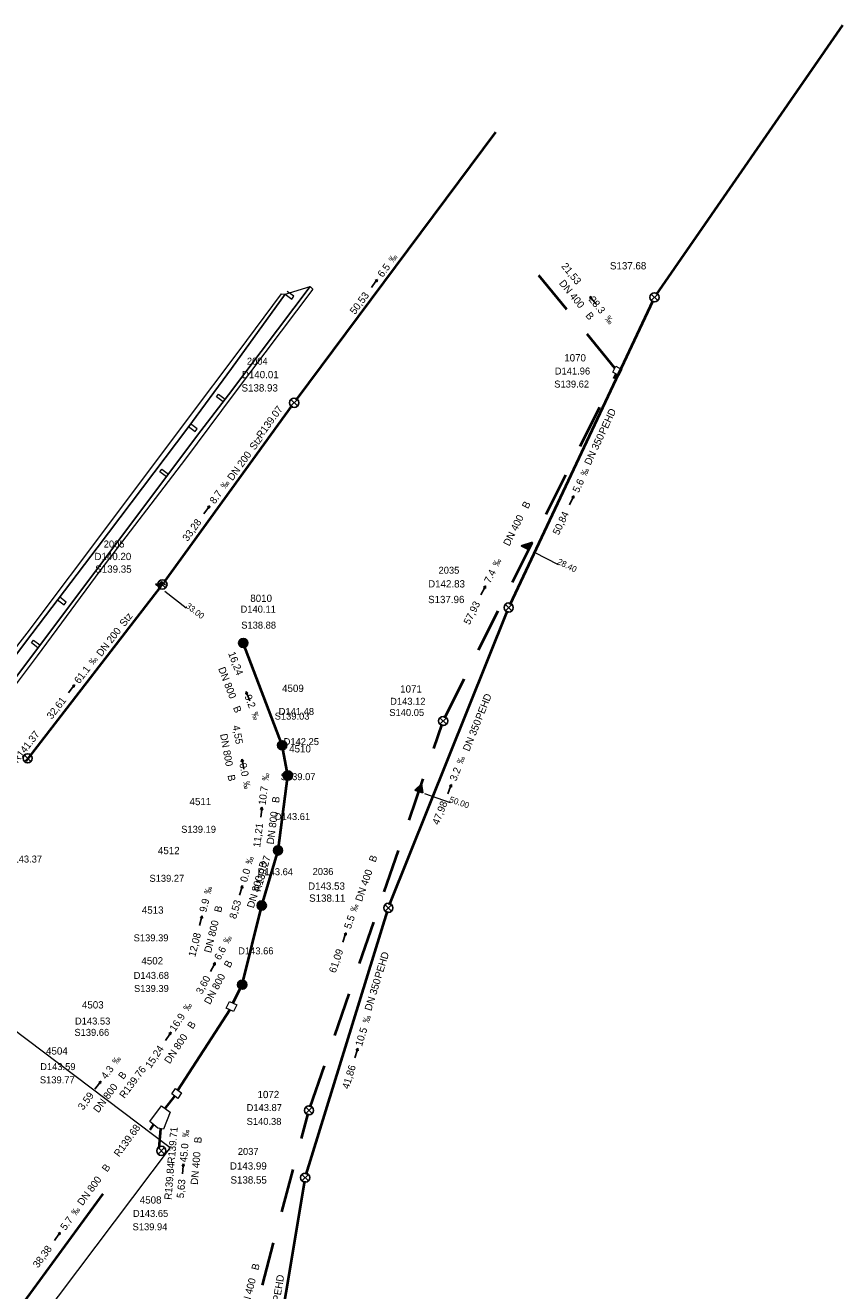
# Model space of a CAD drawing. Header units: millimetres. Extents: x 3490434 to 3491273, y 5754222 to 5754907.
# Tile 17 of 17: x 3491152 to 3491273, y 5754719 to 5754907. Entities that reach past the tile are written whole.
import ezdxf

# ---------------------------------------------------------------- set-up
doc = ezdxf.new("R2010")
doc.units = ezdxf.units.MM
for name, color, linetype in [('Default_kanal_anschluss_l', 7, 'Continuous'), ('Default_kanal_anschluss_s', 7, 'Continuous'), ('Default_kanal_anschluss_t', 7, 'Continuous'), ('Default_kanal_haltungen_l', 7, 'Continuous'), ('Default_kanal_haltungen_s', 7, 'Continuous'), ('Default_kanal_haltungen_t', 7, 'Continuous'), ('Default_kanal_schacht_f', 7, 'Continuous'), ('Default_kanal_schacht_s', 7, 'Continuous'), ('Default_kanal_schacht_t', 7, 'Continuous'), ('Default_topo_gewaesser_l', 7, 'Continuous'), ('Default_topo_gewaesser_pl', 7, 'Continuous')]:
    doc.layers.add(name, color=color, linetype=linetype)
doc.styles.get("Standard").update_dxf_attribs({"font": 'ARIALN.TTF'})

# ---------------------------------------------------------------- blocks, each defined once
blk = doc.blocks.new('Schacht 1001')
at = {"color": 254, "true_color": 0xd3d3d3}
for p, q in [((0.35, 0.35), (-0.35, -0.35)), ((-0.35, 0.35), (0.35, -0.35))]:
    blk.add_line(p, q, dxfattribs=at)
blk.add_circle((0, 0), 0.5, dxfattribs=at)
blk = doc.blocks.new('Schacht 1500')
at = {"true_color": 0xd3d3d3}
h = blk.add_hatch(color=254, dxfattribs=at)
edge = h.paths.add_edge_path()
edge.add_arc((0, 0), 0.5, 0, 360)
at = {"color": 254, "true_color": 0xd3d3d3}
blk.add_circle((0, 0), 0.5, dxfattribs=at)
blk = doc.blocks.new('Schacht 1501')
at = {"true_color": 0xd3d3d3}
h = blk.add_hatch(color=254, dxfattribs=at)
edge = h.paths.add_edge_path()
edge.add_arc((0, 0), 0.5, 0, 360)
at = {"color": 254, "true_color": 0xd3d3d3}
blk.add_circle((0, 0), 0.5, dxfattribs=at)
blk = doc.blocks.new('Promille Kanalhaltung')
at = {"color": 254, "true_color": 0xd3d3d3, "insert": (-1.05, 0), "char_height": 1, "attachment_point": 1, "rotation": 90}
blk.add_mtext_dynamic_manual_height_columns('‰', width=1.5118, gutter_width=12.5, heights=[0], dxfattribs=at)
blk = doc.blocks.new('Fließrichtung Kanalhaltung')
at = {"true_color": 0xd3d3d3}
blk.add_hatch(color=254, dxfattribs=at).paths.add_polyline_path([(0.23, 0.5), (-0.22, 0.5), (0, 0)])
at = {"color": 254, "true_color": 0xd3d3d3}
for p, q in [((0, 0), (-0.22, 0.5)), ((0.23, 0.5), (-0.22, 0.5)), ((0, 2.15), (0, 0.5)), ((0.23, 0.5), (0, 0))]:
    blk.add_line(p, q, dxfattribs=at)
blk = doc.blocks.new('Einlass links')
at = {"true_color": 0xd3d3d3}
blk.add_hatch(color=254, dxfattribs=at).paths.add_polyline_path([(0, 0.62), (0, 0), (-0.62, 0)])
at = {"color": 254, "true_color": 0xd3d3d3}
for p, q in [((-0.62, 0), (0, 0.62)), ((0, 0), (-0.62, 0)), ((0, 0.62), (0, 0))]:
    blk.add_line(p, q, dxfattribs=at)
blk = doc.blocks.new('Einlass oben')
at = {"true_color": 0xd3d3d3}
blk.add_hatch(color=254, dxfattribs=at).paths.add_polyline_path([(0, 0.62), (-0.31, 0), (0.31, 0)])
at = {"color": 254, "true_color": 0xd3d3d3}
for p, q in [((-0.31, 0), (0, 0.62)), ((-0.31, 0), (0.31, 0)), ((0, 0.62), (0.31, 0))]:
    blk.add_line(p, q, dxfattribs=at)
blk = doc.blocks.new('Einlass rechts verdeckelt')
at = {"true_color": 0xd3d3d3}
blk.add_hatch(color=254, dxfattribs=at).paths.add_polyline_path([(-0.62, 0), (0, 0), (0, 0.62)])
at = {"color": 254, "true_color": 0xd3d3d3}
for p, q in [((0, 0.62), (-0.62, 0)), ((-0.62, 0), (0, 0)), ((-0.31, 0.62), (0.31, 0.62)), ((0, 0), (0, 0.62))]:
    blk.add_line(p, q, dxfattribs=at)

msp = doc.modelspace()

# ---------------------------------------------------------------- linework, layer by layer
at = {"layer": 'Default_kanal_anschluss_l', "color": 152, "lineweight": 13, "true_color": 0x006eb4}
for points in [[(3491226.97, 5754828.95), (3491230.55, 5754827.16)], [(3491210.73, 5754793.15), (3491214.51, 5754791.85)]]:
    msp.add_lwpolyline(points, dxfattribs=at)
at = {"layer": 'Default_kanal_anschluss_l', "color": 13, "lineweight": 13, "true_color": 0xbe6e6e}
msp.add_lwpolyline([(3491172.21, 5754823.17), (3491175.38, 5754820.72)], dxfattribs=at)
at = {"layer": 'Default_kanal_haltungen_l', "color": 13, "lineweight": 40, "true_color": 0xbe6e6e}
for points in [[(3491245.1, 5754867.18), (3491272.73, 5754907.12)], [(3491191.69, 5754851.53), (3491221.27, 5754891.27)], [(3491223.4, 5754821.2), (3491244.6, 5754866.31)], [(3491172.15, 5754824.58), (3491191.1, 5754850.73)], [(3491151.63, 5754797.98), (3491171.55, 5754823.78)], [(3491205.55, 5754776.67), (3491223, 5754820.28)], [(3491193.18, 5754736.67), (3491205.22, 5754775.73)], [(3491184.6, 5754685.71), (3491192.95, 5754735.7)]]:
    msp.add_lwpolyline(points, dxfattribs=at)
at = {"layer": 'Default_kanal_haltungen_l', "color": 152, "lineweight": 40, "true_color": 0x006eb4}
for points in [[(3491231.81, 5754864.97), (3491227.69, 5754870)], [(3491238.95, 5754856.26), (3491234.82, 5754861.29)], [(3491238.83, 5754854.75), (3491239.16, 5754855.39)], [(3491233.81, 5754844.67), (3491236.71, 5754850.5)], [(3491228.78, 5754834.6), (3491231.69, 5754840.42)], [(3491223.76, 5754824.53), (3491226.66, 5754830.35)], [(3491218.73, 5754814.46), (3491221.64, 5754820.28)], [(3491213.71, 5754804.38), (3491216.61, 5754810.2)], [(3491212.08, 5754799.86), (3491213.33, 5754803.46)], [(3491208.42, 5754789.21), (3491210.54, 5754795.37)], [(3491204.75, 5754778.57), (3491206.87, 5754784.72)], [(3491201.08, 5754767.93), (3491203.2, 5754774.08)], [(3491197.41, 5754757.29), (3491199.53, 5754763.44)], [(3491193.75, 5754746.64), (3491195.87, 5754752.79)], [(3491192.47, 5754741.98), (3491193.46, 5754745.68)], [(3491189.57, 5754731.1), (3491191.24, 5754737.39)], [(3491186.67, 5754720.23), (3491188.34, 5754726.51)]]:
    msp.add_lwpolyline(points, dxfattribs=at)
at = {"layer": 'Default_kanal_haltungen_l', "color": 115, "lineweight": 40, "true_color": 0x64a078}
for points in [[(3491189.62, 5754800.32), (3491183.84, 5754815.5)], [(3491190.44, 5754795.85), (3491189.62, 5754800.32)], [(3491189, 5754784.73), (3491190.44, 5754795.85)], [(3491186.58, 5754776.55), (3491189, 5754784.73)], [(3491183.69, 5754764.81), (3491186.58, 5754776.55)], [(3491182.3, 5754762.09), (3491183.69, 5754764.81)], [(3491174.16, 5754749.16), (3491181.87, 5754761.09)], [(3491172.27, 5754746.43), (3491173.67, 5754748.29)], [(3491170.02, 5754743.3), (3491170.54, 5754744.03)], [(3491171.39, 5754740.55), (3491171.63, 5754743.44)], [(3491149.93, 5754715.79), (3491163.08, 5754733.8)]]:
    msp.add_lwpolyline(points, dxfattribs=at)
at = {"layer": 'Default_kanal_schacht_f', "color": 9, "lineweight": 0, "true_color": 0xc0c0c0}
for points in [[(3491239.09, 5754856.54), (3491239.99, 5754856.09), (3491239.54, 5754855.2), (3491238.64, 5754855.65), (3491239.09, 5754856.54)], [(3491181.8, 5754762.33), (3491182.88, 5754761.81), (3491182.41, 5754760.83), (3491181.32, 5754761.35), (3491181.8, 5754762.33)], [(3491173.79, 5754749.42), (3491174.67, 5754748.78), (3491174.15, 5754747.94), (3491173.23, 5754748.6), (3491173.79, 5754749.42)], [(3491171.71, 5754746.82), (3491173.01, 5754745.92), (3491172.01, 5754743.38), (3491171.15, 5754743.52), (3491169.99, 5754744.49), (3491171.71, 5754746.82)]]:
    msp.add_lwpolyline(points, dxfattribs=at)
at = {"layer": 'Default_topo_gewaesser_l', "color": 143, "lineweight": 0, "true_color": 0x6eafd7}
for points in [[(3491191.33, 5754866.92), (3491190.36, 5754867.63)], [(3491190.06, 5754867.22), (3491191.04, 5754866.52)], [(3491191.04, 5754866.52), (3491191.33, 5754866.92)], [(3491179.89, 5754852.01), (3491180.19, 5754852.4)], [(3491180.84, 5754851.28), (3491179.89, 5754852.01)], [(3491180.19, 5754852.4), (3491181.15, 5754851.68)], [(3491175.74, 5754847.59), (3491176.71, 5754846.87)], [(3491177, 5754847.28), (3491176.04, 5754847.99)], [(3491176.71, 5754846.87), (3491177, 5754847.28)], [(3491171.49, 5754840.87), (3491171.79, 5754841.27)], [(3491171.79, 5754841.27), (3491172.75, 5754840.55)], [(3491172.45, 5754840.15), (3491171.49, 5754840.87)], [(3491156.32, 5754821.89), (3491157.27, 5754821.16)], [(3491157.57, 5754821.56), (3491156.62, 5754822.28)], [(3491157.27, 5754821.16), (3491157.57, 5754821.56)], [(3491152.44, 5754815.52), (3491152.74, 5754815.92)], [(3491153.4, 5754814.8), (3491152.44, 5754815.52)], [(3491152.74, 5754815.92), (3491153.7, 5754815.2)], [(3491122.96, 5754738.17), (3491142.26, 5754763.84), (3491173, 5754740.64), (3491153.66, 5754714.99), (3491122.96, 5754738.17)]]:
    msp.add_lwpolyline(points, dxfattribs=at)
at = {"layer": 'Default_topo_gewaesser_pl', "color": 143, "lineweight": 0, "true_color": 0x6eafd7}
for points in [[(3491190.06, 5754867.22), (3491193.75, 5754868.36), (3491181.63, 5754852.32), (3491177.07, 5754846.32), (3491164.52, 5754829.57), (3491149.6, 5754809.75), (3491144.56, 5754803.28), (3491139.6, 5754796.54), (3491137.66, 5754798.05), (3491143.63, 5754805.09), (3491151.55, 5754815.61), (3491162.2, 5754829.63), (3491175.61, 5754847.4), (3491182.1, 5754856.19), (3491190.06, 5754867.22)], [(3491140.32, 5754795.96), (3491139.6, 5754796.54), (3491144.56, 5754803.28), (3491149.6, 5754809.75), (3491164.52, 5754829.57), (3491177.07, 5754846.32), (3491181.63, 5754852.32), (3491193.75, 5754868.36), (3491194.16, 5754867.97), (3491182.34, 5754852.29), (3491175.28, 5754842.81), (3491162.59, 5754826.19), (3491153.29, 5754813.58), (3491144.64, 5754802.1), (3491142.89, 5754799.77), (3491140.32, 5754795.96)], [(3491137.66, 5754798.05), (3491137.01, 5754798.48), (3491137.3, 5754798.87), (3491142.18, 5754804.61), (3491151.79, 5754816.95), (3491164.48, 5754833.85), (3491175.73, 5754848.86), (3491183.1, 5754858.65), (3491189.53, 5754867.27), (3491190.06, 5754867.22), (3491182.1, 5754856.19), (3491175.61, 5754847.4), (3491162.2, 5754829.63), (3491151.55, 5754815.61), (3491143.63, 5754805.09), (3491137.66, 5754798.05)]]:
    msp.add_lwpolyline(points, dxfattribs=at)

# ---------------------------------------------------------------- block references
at = {"layer": 'Default_kanal_anschluss_s'}
for name, p, xscale, yscale, rotation in [('Einlass links', (3491226.16, 5754829.35), 2.004983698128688, 2.004983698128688, 333.49), ('Einlass rechts verdeckelt', (3491171.5, 5754823.72), 1.336655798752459, 1.336655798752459, 322.33), ('Einlass oben', (3491209.87, 5754793.45), 2.004983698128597, 2.004983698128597, 340.99)]:
    msp.add_blockref(name, p, dxfattribs=dict(at, xscale=xscale, yscale=yscale, rotation=rotation))
at = {"layer": 'Default_kanal_haltungen_s'}
for name, p, xscale, yscale, rotation in [('Promille Kanalhaltung', (3491206.13, 5754871.82), 0.9867103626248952, 0.9867103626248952, 323.33), ('Fließrichtung Kanalhaltung', (3491203.73, 5754869.44), 0.6938176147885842, 0.6938176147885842, 143.36), ('Fließrichtung Kanalhaltung', (3491235.23, 5754866.91), 0.6938176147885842, 0.6938176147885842, 219.32), ('Promille Kanalhaltung', (3491237.36, 5754863.52), 0.9867103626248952, 0.9867103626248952, 219.32), ('Promille Kanalhaltung', (3491234.74, 5754840.16), 0.9867103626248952, 0.9867103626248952, 334.83), ('Promille Kanalhaltung', (3491181.23, 5754838.27), 0.9867103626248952, 0.9867103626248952, 324.05), ('Fließrichtung Kanalhaltung', (3491178.87, 5754835.86), 0.6938176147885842, 0.6938176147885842, 144.07), ('Fließrichtung Kanalhaltung', (3491232.87, 5754837.35), 0.6938176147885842, 0.6938176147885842, 154.84), ('Promille Kanalhaltung', (3491221.69, 5754826.72), 0.9867103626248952, 0.9867103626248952, 333.49), ('Fließrichtung Kanalhaltung', (3491219.76, 5754823.96), 0.6938176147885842, 0.6938176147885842, 153.49), ('Promille Kanalhaltung', (3491161.67, 5754812.14), 0.9867103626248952, 0.9867103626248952, 322.33), ('Fließrichtung Kanalhaltung', (3491158.84, 5754809.3), 0.6938176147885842, 0.6938176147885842, 142.33), ('Fließrichtung Kanalhaltung', (3491184.27, 5754808.31), 0.6938176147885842, 0.6938176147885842, 200.88), ('Promille Kanalhaltung', (3491184.99, 5754805.01), 0.9867103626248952, 0.9867103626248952, 200.86), ('Fließrichtung Kanalhaltung', (3491183.65, 5754798.26), 0.6938176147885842, 0.6938176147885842, 190.27), ('Promille Kanalhaltung', (3491216.41, 5754797.43), 0.9867103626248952, 0.9867103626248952, 338.19), ('Promille Kanalhaltung', (3491187.62, 5754795.01), 0.9867103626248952, 0.9867103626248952, 352.64), ('Promille Kanalhaltung', (3491183.75, 5754794.88), 0.9867103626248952, 0.9867103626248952, 190.26), ('Fließrichtung Kanalhaltung', (3491214.71, 5754794.51), 0.6938176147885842, 0.6938176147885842, 158.19), ('Fließrichtung Kanalhaltung', (3491186.62, 5754791.13), 0.6938176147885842, 0.6938176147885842, 172.63), ('Promille Kanalhaltung', (3491185.15, 5754782.58), 0.9867103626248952, 0.9867103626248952, 343.56), ('Promille Kanalhaltung', (3491179.01, 5754778.16), 0.9867103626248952, 0.9867103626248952, 346.14), ('Fließrichtung Kanalhaltung', (3491183.73, 5754779.51), 0.6938176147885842, 0.6938176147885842, 163.58), ('Promille Kanalhaltung', (3491200.64, 5754775.52), 0.9867103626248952, 0.9867103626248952, 340.98), ('Fließrichtung Kanalhaltung', (3491177.73, 5754775.04), 0.6938176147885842, 0.6938176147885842, 166.14), ('Promille Kanalhaltung', (3491181.72, 5754770.78), 0.9867103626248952, 0.9867103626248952, 331.7300000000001), ('Fließrichtung Kanalhaltung', (3491199.08, 5754772.52), 0.6938176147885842, 0.6938176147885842, 160.98), ('Fließrichtung Kanalhaltung', (3491179.7, 5754768.08), 0.6938176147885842, 0.6938176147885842, 151.72), ('Promille Kanalhaltung', (3491175.74, 5754760.79), 0.9867103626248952, 0.9867103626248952, 326.49), ('Promille Kanalhaltung', (3491202.5, 5754759.01), 0.9867103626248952, 0.9867103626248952, 342.86), ('Fließrichtung Kanalhaltung', (3491173.13, 5754757.76), 0.6938176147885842, 0.6938176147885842, 146.5), ('Fließrichtung Kanalhaltung', (3491200.85, 5754755.37), 0.6938176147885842, 0.6938176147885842, 162.86), ('Promille Kanalhaltung', (3491165.14, 5754752.87), 0.9867103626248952, 0.9867103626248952, 323.18), ('Fließrichtung Kanalhaltung', (3491162.74, 5754750.5), 0.6938176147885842, 0.6938176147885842, 143.2), ('Promille Kanalhaltung', (3491175.81, 5754742.14), 0.9867103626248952, 0.9867103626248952, 355.11), ('Fließrichtung Kanalhaltung', (3491174.97, 5754738.23), 0.6938176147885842, 0.6938176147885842, 175.09), ('Promille Kanalhaltung', (3491159.08, 5754730.47), 0.9867103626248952, 0.9867103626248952, 323.88), ('Fließrichtung Kanalhaltung', (3491156.71, 5754728.07), 0.6938176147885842, 0.6938176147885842, 143.87)]:
    msp.add_blockref(name, p, dxfattribs=dict(at, xscale=xscale, yscale=yscale, rotation=rotation))
at = {"layer": 'Default_kanal_schacht_s', "xscale": 1.367398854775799, "yscale": 1.367398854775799}
for name, p in [('Schacht 1001', (3491244.82, 5754866.77)), ('Schacht 1001', (3491191.39, 5754851.13)), ('Schacht 1001', (3491171.85, 5754824.18)), ('Schacht 1001', (3491223.19, 5754820.75)), ('Schacht 1501', (3491183.84, 5754815.5)), ('Schacht 1001', (3491213.49, 5754803.93)), ('Schacht 1500', (3491189.62, 5754800.32)), ('Schacht 1001', (3491151.88, 5754798.39)), ('Schacht 1500', (3491190.44, 5754795.85)), ('Schacht 1500', (3491189, 5754784.73)), ('Schacht 1500', (3491186.58, 5754776.55)), ('Schacht 1001', (3491205.36, 5754776.2)), ('Schacht 1500', (3491183.69, 5754764.81)), ('Schacht 1001', (3491193.59, 5754746.17)), ('Schacht 1001', (3491171.69, 5754740.16)), ('Schacht 1001', (3491193.03, 5754736.19))]:
    msp.add_blockref(name, p, dxfattribs=at)

# ---------------------------------------------------------------- texts
at = {"layer": 'Default_kanal_anschluss_t', "color": 152, "true_color": 0x006eb4, "style": ''}
for s, rotation, p in [('28.40', 333.48, (3491230.32, 5754827.27)), ('50.00', 340.99, (3491214.31, 5754791.92))]:
    msp.add_text(s, height=0.901, rotation=rotation, dxfattribs=at).set_placement(p)
at = {"layer": 'Default_kanal_anschluss_t', "color": 13, "true_color": 0xbe6e6e, "style": ''}
msp.add_text('33.00', height=0.901, rotation=322.33, dxfattribs=at).set_placement((3491175.24, 5754820.83))
at = {"layer": 'Default_kanal_haltungen_t', "color": 9, "true_color": 0xc0c0c0, "style": ''}
for s, height, rotation, p in [('6.5', 1.081, 53.33, (3491204.51, 5754869.64)), ('21,53', 1.081, 309.31, (3491230.94, 5754871.35)), ('DN 400', 1.081, 309.32, (3491230.6, 5754868.83)), ('50,53', 1.081, 53.34, (3491200.41, 5754864.14)), ('28.3', 1.081, 309.32, (3491235, 5754866.4)), ('B', 1.08, 309.32, (3491234.52, 5754864.04)), ('R139.07', 1.081, 54.07, (3491186.56, 5754845.75)), ('PEHD', 1.081, 64.84, (3491237.47, 5754846.33)), ('Stz', 1.081, 54.05, (3491185.54, 5754844.02)), ('DN 350', 1.081, 64.83, (3491235.33, 5754841.78)), ('DN 200', 1.081, 54.06, (3491182.25, 5754839.47)), ('5.6', 1.081, 64.83, (3491233.58, 5754837.7)), ('8.7', 1.081, 54.05, (3491179.61, 5754836.03)), ('B', 1.08, 63.44, (3491226.06, 5754835.32)), ('33,28', 1.081, 54.06, (3491175.59, 5754830.48)), ('DN 400', 1.081, 63.49, (3491223.29, 5754829.78)), ('50,84', 1.081, 64.83, (3491230.63, 5754831.41)), ('7.4', 1.081, 63.49, (3491220.46, 5754824.25)), ('57,93', 1.081, 63.48, (3491217.4, 5754818.11)), ('Stz', 1.081, 52.32, (3491166.24, 5754817.83)), ('DN 200', 1.081, 52.34, (3491162.81, 5754813.39)), ('16,24', 1.081, 290.86, (3491181.58, 5754813.97)), ('61.1', 1.081, 52.33, (3491159.52, 5754809.36)), ('DN 800', 1.081, 290.87, (3491180.1, 5754811.7)), ('9.2', 1.081, 290.86, (3491184.01, 5754807.6)), ('PEHD', 1.081, 68.19, (3491219.22, 5754803.99)), ('32,61', 1.081, 52.33, (3491155.45, 5754804.09)), ('B', 1.08, 290.88, (3491182.3, 5754805.91)), ('DN 350', 1.081, 68.18, (3491217.35, 5754799.33)), ('R141.37', 1.081, 52.33, (3491150.38, 5754797.6)), ('DN 800', 1.081, 280.27, (3491180.4, 5754801.95)), ('4,55', 1.081, 280.28, (3491182.25, 5754803.19)), ('0.0', 1.081, 280.26, (3491183.26, 5754797.6)), ('3.2', 1.081, 68.19, (3491215.4, 5754794.91)), ('B', 1.08, 280.3, (3491181.5, 5754795.86)), ('10.7', 1.081, 82.64, (3491187.15, 5754791.4)), ('B', 1.08, 82.68, (3491189.14, 5754791.71)), ('47,98', 1.081, 68.2, (3491212.81, 5754788.42)), ('11,21', 1.081, 82.65, (3491186.34, 5754785.13)), ('DN 800', 1.081, 82.64, (3491188.35, 5754785.57)), ('R139.27', 1.081, 73.56, (3491186.39, 5754778.52)), ('B', 1.08, 73.58, (3491187.14, 5754782.02)), ('B', 1.08, 70.98, (3491203.44, 5754782.89)), ('0.0', 1.081, 73.56, (3491184.37, 5754779.93)), ('DN 400', 1.081, 70.99, (3491201.43, 5754777.04)), ('DN 800', 1.081, 73.56, (3491185.39, 5754776.09)), ('9.9', 1.081, 76.14, (3491178.35, 5754775.48)), ('8,53', 1.081, 73.56, (3491182.76, 5754774.48)), ('B', 1.08, 76.11, (3491180.54, 5754775.45)), ('DN 800', 1.081, 76.15, (3491179.06, 5754769.45)), ('5.5', 1.081, 70.98, (3491199.77, 5754772.99)), ('12,08', 1.081, 76.15, (3491176.72, 5754768.86)), ('6.6', 1.081, 61.73, (3491180.41, 5754768.35)), ('61,09', 1.081, 71, (3491197.52, 5754766.46)), ('B', 1.08, 61.74, (3491181.85, 5754767.22)), ('PEHD', 1.081, 72.86, (3491204.3, 5754765.65)), ('3,60', 1.081, 61.74, (3491177.7, 5754763.3)), ('DN 800', 1.081, 61.74, (3491178.91, 5754761.77)), ('DN 350', 1.081, 72.86, (3491202.82, 5754760.84)), ('16.9', 1.081, 56.49, (3491173.73, 5754757.76)), ('B', 1.08, 56.47, (3491176.35, 5754758.14)), ('DN 800', 1.081, 56.48, (3491172.94, 5754752.98)), ('10.5', 1.081, 72.86, (3491201.44, 5754755.58)), ('15,24', 1.081, 56.49, (3491170.13, 5754752.32)), ('4.3', 1.081, 53.18, (3491163.51, 5754750.69)), ('B', 1.08, 53.23, (3491166.06, 5754750.67)), ('R139.76', 1.081, 53.21, (3491166.23, 5754747.85)), ('41,86', 1.081, 72.86, (3491199.49, 5754749.25)), ('DN 800', 1.081, 53.19, (3491162.36, 5754745.72)), ('3,59', 1.081, 53.18, (3491160.08, 5754746.11)), ('R139.68', 1.081, 53.86, (3491165.43, 5754739.18)), ('R139.71', 1.081, 85.12, (3491173.66, 5754738.22)), ('B', 1.08, 85.13, (3491177.62, 5754741.25)), ('45.0', 1.081, 85.11, (3491175.49, 5754738.43)), ('DN 400', 1.081, 85.11, (3491177.09, 5754735.09)), ('B', 1.08, 53.91, (3491163.65, 5754736.94)), ('R139.84', 1.081, 85.12, (3491173.19, 5754732.87)), ('DN 800', 1.081, 53.87, (3491160.01, 5754731.94)), ('5,63', 1.081, 85.11, (3491175.03, 5754733.1)), ('5.7', 1.081, 53.88, (3491157.48, 5754728.28)), ('38,38', 1.081, 53.87, (3491153.41, 5754722.7)), ('B', 1.08, 75.08, (3491186.06, 5754722.37)), ('DN 400', 1.081, 75.06, (3491184.47, 5754716.39)), ('PEHD', 1.081, 80.52, (3491189.26, 5754717.73))]:
    msp.add_text(s, height=height, rotation=rotation, dxfattribs=at).set_placement(p)
at = {"layer": 'Default_kanal_schacht_t', "color": 13, "true_color": 0xbe6e6e, "style": ''}
for s, height, p in [('S137.68', 1.081, (3491238.22, 5754870.91)), ('2004', 1.036, (3491184.38, 5754856.78)), ('D140.01', 1.081, (3491183.63, 5754854.77)), ('S138.93', 1.081, (3491183.59, 5754852.8)), ('2005', 1.036, (3491163.15, 5754829.66)), ('D140.20', 1.081, (3491161.77, 5754827.79)), ('S139.35', 1.081, (3491161.9, 5754825.92)), ('2035', 1.036, (3491212.8, 5754825.77)), ('D142.83', 1.081, (3491211.25, 5754823.73)), ('S137.96', 1.081, (3491211.25, 5754821.41)), ('2036', 1.036, (3491194.13, 5754781.08)), ('D143.53', 1.081, (3491193.45, 5754778.9)), ('S138.11', 1.081, (3491193.61, 5754777.11)), ('2037', 1.036, (3491183.03, 5754739.56)), ('D143.99', 1.081, (3491181.86, 5754737.38)), ('S138.55', 1.081, (3491181.95, 5754735.31))]:
    msp.add_text(s, height=height, dxfattribs=at).set_placement(p)
at = {"layer": 'Default_kanal_schacht_t', "color": 152, "true_color": 0x006eb4, "style": ''}
for s, height, p in [('1070', 1.081, (3491231.44, 5754857.26)), ('D141.96', 1.036, (3491230.04, 5754855.32)), ('S139.62', 1.036, (3491229.96, 5754853.39)), ('1071', 1.081, (3491207.11, 5754808.14)), ('S140.05', 1.036, (3491205.5, 5754804.67)), ('D143.12', 1.036, (3491205.62, 5754806.33)), ('1072', 1.081, (3491185.96, 5754747.98)), ('D143.87', 1.036, (3491184.34, 5754746.06)), ('S140.38', 1.036, (3491184.34, 5754744.01))]:
    msp.add_text(s, height=height, dxfattribs=at).set_placement(p)
at = {"layer": 'Default_kanal_schacht_t', "color": 115, "true_color": 0x64a078, "style": ''}
for s, height, p in [('8010', 1.081, (3491184.89, 5754821.59)), ('D140.11', 1.036, (3491183.44, 5754820)), ('S138.88', 1.036, (3491183.54, 5754817.63)), ('4509', 1.081, (3491189.6, 5754808.23)), ('D141.48', 1.036, (3491189.1, 5754804.82)), ('S139.03', 1.036, (3491188.5, 5754804.13)), ('D142.25', 1.036, (3491189.83, 5754800.35)), ('4510', 1.081, (3491190.65, 5754799.26)), ('S139.07', 1.036, (3491189.39, 5754795.15)), ('4511', 1.081, (3491175.88, 5754791.44)), ('D143.61', 1.036, (3491188.52, 5754789.23)), ('S139.19', 1.036, (3491174.64, 5754787.34)), ('4512', 1.081, (3491171.19, 5754784.17)), ('D143.37', 1.036, (3491148.77, 5754782.93)), ('D143.64', 1.036, (3491185.98, 5754781.05)), ('S139.27', 1.036, (3491169.93, 5754780.07)), ('4513', 1.081, (3491168.8, 5754775.34)), ('S139.39', 1.036, (3491167.59, 5754771.24)), ('D143.66', 1.036, (3491183.09, 5754769.31)), ('4502', 1.081, (3491168.74, 5754767.81)), ('D143.68', 1.036, (3491167.59, 5754765.67)), ('S139.39', 1.036, (3491167.64, 5754763.73)), ('4503', 1.081, (3491159.92, 5754761.28)), ('D143.53', 1.036, (3491158.89, 5754758.9)), ('S139.66', 1.036, (3491158.8, 5754757.22)), ('4504', 1.081, (3491154.6, 5754754.44)), ('D143.59', 1.036, (3491153.73, 5754752.14)), ('S139.77', 1.036, (3491153.68, 5754750.18)), ('4508', 1.081, (3491168.5, 5754732.34)), ('D143.65', 1.036, (3491167.48, 5754730.36)), ('S139.94', 1.036, (3491167.43, 5754728.38))]:
    msp.add_text(s, height=height, dxfattribs=at).set_placement(p)

doc.saveas('drawing.dxf')
